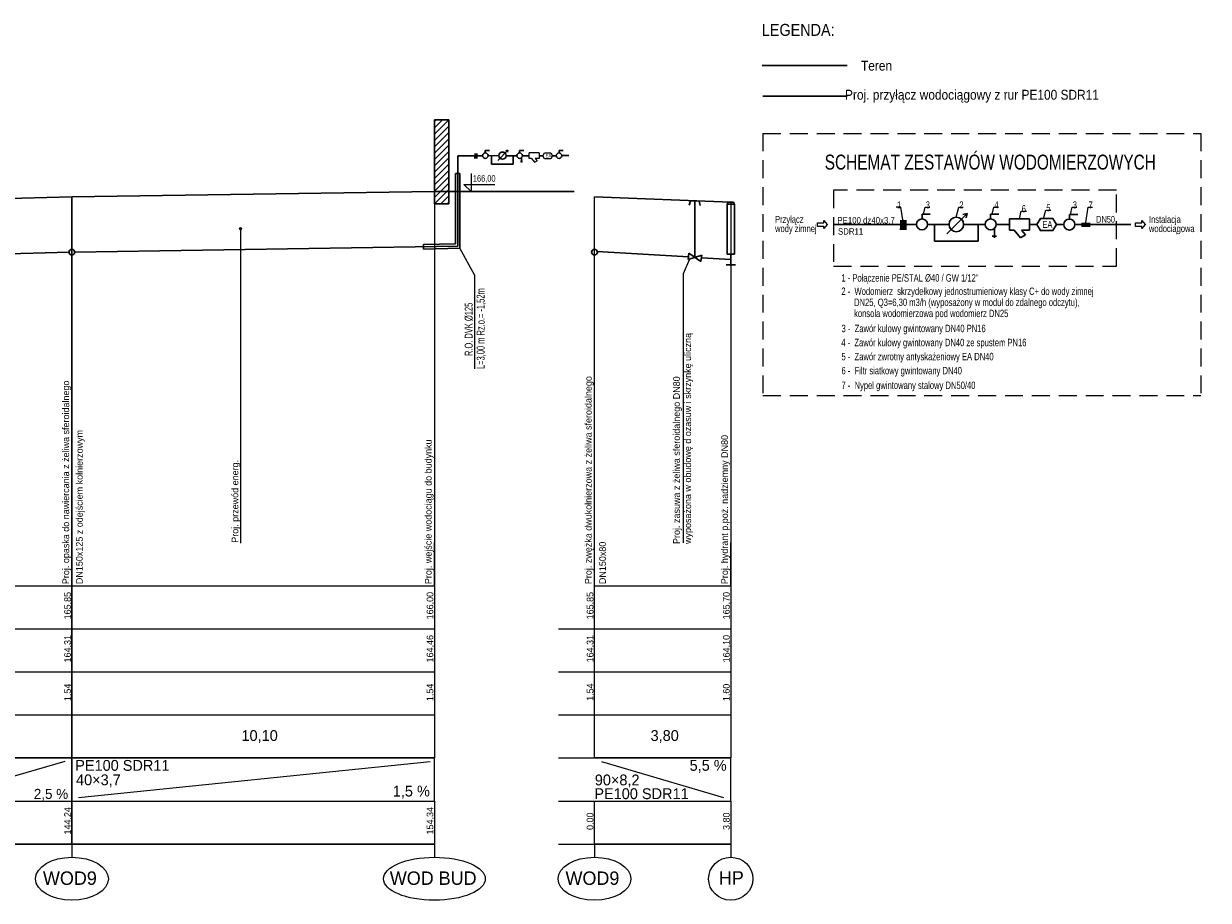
# Model space of a CAD drawing. Header units: inches. Extents: x 0 to 185929, y -58770 to -34318.
# Tile 5 of 5: x 152896 to 185929, y -58770 to -34318. Entities that reach past the tile are written whole.
import ezdxf
from ezdxf.enums import TextEntityAlignment as Align
from ezdxf.lldxf.tags import DXFTag

# ---------------------------------------------------------------- set-up
doc = ezdxf.new("R2010")
doc.units = ezdxf.units.IN
doc.header["$MEASUREMENT"] = 0
doc.linetypes.add('DASHED', pattern=[0.75, 0.5, -0.25])
for name, color, linetype in [('IS_Kolizje_-_opisy', 7, 'SOLID'), ('IS_Sieci_na_profilu', 7, 'SOLID'), ('IS_Tabelka_profilu', 7, 'SOLID'), ('IS_Tabelka_profilu_-_opisy', 7, 'SOLID'), ('IS_Teren_proj', 8, 'SOLID')]:
    doc.layers.add(name, color=color, linetype=linetype)
for name, color, linetype, lineweight in [('Q_kot_urz¹dzenia', 3, 'Continuous', 13), ('Q_kształtka', 7, 'Continuous', 0), ('Q_wod-wz-przewody', 150, 'Continuous', 13), ('Q_wz-przewody', 250, 'Continuous', 30), ('SN', 7, 'Continuous', 0)]:
    doc.layers.add(name, color=color, linetype=linetype, lineweight=lineweight)
doc.layers.add('Q_RO', color=160, linetype='Continuous', lineweight=18, true_color=0x003fff)
doc.styles.add('Q_txt_1-100', font='txt')
doc.styles.add('TOBIN TEXT', font='txt')
tags = doc.linetypes.add('SOLID', pattern=[10, 10, 0]).pattern_tags.tags
tags[6:7] = [DXFTag(74, 4), DXFTag(75, 0), DXFTag(340, '0'), DXFTag(46, 0.0), DXFTag(50, 0.0), DXFTag(44, 0.0), DXFTag(45, 0.0)]
tags[4:5] = [DXFTag(74, 4), DXFTag(75, 0), DXFTag(340, '0'), DXFTag(46, 0.0), DXFTag(50, 0.0), DXFTag(44, 0.0), DXFTag(45, 0.0)]

# ---------------------------------------------------------------- blocks, each defined once
blk = doc.blocks.new('A-R_1')
for p, q in [((-0.161, 0.087), (-0.461, 0.087)), ((-0.461, 0.087), (-0.461, -0.087)), ((0, 0), (-0.161, 0.192)), ((-0.161, 0.192), (-0.161, 0.087)), ((-0.161, -0.192), (0, 0)), ((-0.461, -0.087), (-0.161, -0.087)), ((-0.161, -0.087), (-0.161, -0.192))]:
    blk.add_line(p, q)
blk.add_point((0, 0))
blk = doc.blocks.new('*U7')
at = {"color": 7, "lineweight": 30, "ltscale": 3.78125}
for q in [(-0.097, 0.213, 0), (0.475, 0.538, 0)]:
    blk.add_line((-0.097, 0.538, 0), q, dxfattribs=at)
blk.add_circle((-0.097, -0.16, 0), 0.378, dxfattribs=at)

msp = doc.modelspace()

# ---------------------------------------------------------------- hatches: boundary and pattern name
at = {"layer": 'IS_Tabelka_profilu', "transparency": 33554687}
h = msp.add_hatch(dxfattribs=at)
h.set_pattern_fill('ANSI31', color=256, scale=1000, style=0)
h.set_pattern_definition([(45, (-5052, -50000), (-88.38835, 88.38835), [])])
h.paths.add_polyline_path([(164748, -39340), (164748, -39000), (164748, -37000), (164348, -37000), (164348, -39000), (164348, -39340)])
msp.add_hatch(color=256, dxfattribs=at).paths.add_polyline_path([(158973, -40036, 1), (158909, -40036, 1)])
at = {"layer": 'Q_wod-wz-przewody', "lineweight": 30, "ltscale": 98.415}
for points in [[(165461, -38064), (165461, -37936), (165554, -37936), (165554, -38064)], [(177331, -40048), (177331, -39791), (177517, -39791), (177517, -40048)], [(182386, -39865), (182643, -39865), (182643, -39991), (182386, -39991)]]:
    msp.add_hatch(color=7, dxfattribs=at).paths.add_polyline_path(points)

# ---------------------------------------------------------------- linework, layer by layer
at = {"color": 7, "lineweight": 30, "ltscale": 153.140625}
for p, q in [((165768, -37857), (165768, -37923)), ((165768, -37857), (165883, -37857)), ((166115, -38130), (166398, -37847)), ((166398, -37847), (166339, -37862)), ((166398, -37847), (166383, -37906)), ((166725, -37857), (166725, -37923)), ((166725, -37857), (166841, -37857)), ((166809, -38161), (166748, -38161)), ((166778, -38053), (166778, -38188)), ((177945, -39634, -19), (177945, -39765, -19)), ((177945, -39634, -19), (178176, -39634, -19)), ((178639, -40179, -19), (179205, -39613, -19)), ((179205, -39613, -19), (179086, -39643, -19)), ((179205, -39613, -19), (179175, -39732, -19)), ((179859, -39634, -19), (179859, -39765, -19)), ((179859, -39634, -19), (180090, -39634, -19)), ((180027, -40241, -19), (179905, -40241, -19)), ((179966, -40026, -19), (179966, -40295, -19))]:
    msp.add_line(p, q, dxfattribs=at)
for centre, radius in [((165768, -37998), 76.6), ((166246, -37998), 101), ((177945, -39916, -19), 153), ((178902, -39916, -19), 203)]:
    msp.add_circle(centre, radius, dxfattribs=at)
at = {"color": 7, "lineweight": 30, "ltscale": 153.140625, "extrusion": (0, 0, -1)}
for centre, radius in [((-166725, -37998), 76.6), ((-179859, -39916, 19), 153)]:
    msp.add_circle(centre, radius, dxfattribs=at)
at = {"layer": 'IS_Kolizje_-_opisy', "color": 7, "lineweight": 20, "ltscale": 10}
for p, q in [((158941, -40068), (158943, -48804)), ((171458, -40884), (171287, -41294)), ((171287, -41294), (171287, -42056)), ((171287, -42056), (171283, -48796))]:
    msp.add_line(p, q, dxfattribs=at)
at = {"layer": 'IS_Sieci_na_profilu', "color": 5, "lineweight": 30, "ltscale": 10}
for p, q in [((173510, -36340), (175859, -36340)), ((164998, -40521), (164998, -38000)), ((165461, -38000), (164998, -38000)), ((165554, -38000), (165691, -38000)), ((166987, -38000), (166801, -38000)), ((167269, -38000), (167370, -38000)), ((167746, -38000), (167642, -38000)), ((168094, -37999), (167900, -37999)), ((172512, -39380), (172532, -39300)), ((172532, -39300), (172692, -39300)), ((172692, -39300), (172712, -39380)), ((172512, -40745), (172512, -39350)), ((172512, -39350), (172712, -39350)), ((172712, -39350), (172712, -40745)), ((154321, -40689), (164998, -40521)), ((150216, -40790), (154161, -40692)), ((168890, -40674), (171431, -40825)), ((171606, -40835), (171615, -40836)), ((171792, -40846), (172612, -40895)), ((172512, -40745), (172712, -40745)), ((172612, -40745), (172612, -41045)), ((172742, -41045), (172482, -41045))]:
    msp.add_line(p, q, dxfattribs=at)
at = {"layer": 'IS_Sieci_na_profilu', "lineweight": 30, "ltscale": 10}
for p, q in [((164348, -37000), (164348, -39340)), ((164748, -37000), (164348, -37000)), ((164748, -39340), (164748, -37000)), ((164348, -38000), (164348, -39340)), ((164348, -38000), (164348, -38000)), ((164348, -38000), (164348, -39340)), ((164348, -38000), (164348, -38000)), ((164348, -38000), (164348, -39340)), ((164348, -38000), (164348, -38000)), ((164348, -38000), (164348, -39340)), ((164348, -38000), (164348, -38000)), ((164348, -38000), (164348, -39340)), ((164348, -38000), (164348, -38000)), ((164348, -38000), (164348, -38000)), ((164748, -39340), (164748, -38000)), ((164748, -39340), (164748, -38000)), ((164748, -39340), (164748, -38000)), ((164748, -39340), (164748, -38000)), ((164748, -39340), (164748, -38000)), ((164348, -39000), (168248, -39000)), ((164748, -39000), (168248, -39000)), ((164748, -39000), (168248, -39000)), ((164748, -39000), (168248, -39000)), ((164748, -39000), (168248, -39000)), ((164748, -39000), (168248, -39000)), ((171457, -39376), (171491, -39257)), ((171491, -39257), (171731, -39264)), ((171612, -40833), (171611, -39260)), ((171731, -39264), (171757, -39385)), ((164348, -39340), (164348, -39340)), ((164348, -39340), (164748, -39340)), ((164348, -39340), (164348, -39340)), ((164348, -39340), (164748, -39340)), ((164348, -39340), (164348, -39340)), ((164348, -39340), (164748, -39340)), ((164348, -39340), (164348, -39340)), ((164348, -39340), (164748, -39340)), ((164348, -39340), (164348, -39340)), ((164348, -39340), (164748, -39340)), ((164348, -39340), (164348, -39340)), ((164348, -39340), (164748, -39340)), ((164748, -39340), (164748, -39340)), ((164748, -39340), (164748, -39340)), ((164748, -39340), (164748, -39340)), ((164748, -39340), (164748, -39340)), ((164748, -39340), (164748, -39340)), ((164748, -39340), (164748, -39340)), ((171447, -40718), (171420, -40896)), ((171420, -40896), (171803, -40771)), ((171420, -40896), (171420, -40896)), ((171776, -40949), (171447, -40718)), ((171803, -40771), (171776, -40949))]:
    msp.add_line(p, q, dxfattribs=at)
at = {"layer": 'IS_Sieci_na_profilu', "color": 7, "lineweight": 30, "ltscale": 10}
for p, q in [((164935, -40460), (164935, -38500)), ((164935, -38500), (165060, -38500)), ((165060, -40581), (165060, -38500)), ((164045, -40478), (164935, -40460)), ((164045, -40478), (164045, -40603)), ((164045, -40603), (165060, -40583))]:
    msp.add_line(p, q, dxfattribs=at)
at = {"layer": 'IS_Sieci_na_profilu', "lineweight": 13, "ltscale": 10}
for p, q in [((165372, -38500), (165372, -39000)), ((165372, -38500), (165372, -39000)), ((165372, -38500), (165372, -39000)), ((165372, -38500), (165372, -39000)), ((165372, -38500), (165372, -39000)), ((165372, -38500), (165372, -39000)), ((165372, -39000), (165172, -38800)), ((165172, -38800), (166030, -38800)), ((165372, -39000), (165172, -38800)), ((165172, -38800), (166030, -38800)), ((165372, -39000), (165172, -38800)), ((165172, -38800), (166030, -38800)), ((165372, -39000), (165172, -38800)), ((165172, -38800), (166030, -38800)), ((165372, -39000), (165172, -38800)), ((165172, -38800), (166030, -38800)), ((165372, -39000), (165172, -38800)), ((165172, -38800), (166030, -38800))]:
    msp.add_line(p, q, dxfattribs=at)
at = {"layer": 'IS_Sieci_na_profilu', "lineweight": 30, "ltscale": 10}
for centre in [(154241, -40690), (168812, -40690)]:
    msp.add_ellipse(centre, major_axis=(80, 0), ratio=1, dxfattribs=at)
at = {"layer": 'IS_Tabelka_profilu', "color": 7}
msp.add_line((164935, -39000), (164935, -38500), dxfattribs=at)
at = {"layer": 'IS_Tabelka_profilu', "lineweight": 9, "ltscale": 10}
for p, q in [((154241, -39150), (154241, -50000)), ((154241, -50000), (154241, -39150)), ((164348, -39000), (164348, -50000)), ((168812, -50000), (168812, -39150)), ((172612, -39300), (172612, -50000)), ((154241, -50000), (154241, -48800)), ((164348, -50000), (164348, -48800)), ((168812, -50000), (168812, -48800)), ((172612, -50000), (172612, -48800)), ((149940, -50000), (158380, -50000)), ((154241, -50000), (154241, -56000)), ((154241, -56000), (154241, -50000)), ((158380, -50000), (163900, -50000)), ((163900, -50000), (164348, -50000)), ((164348, -50000), (164348, -54800)), ((168812, -54800), (168812, -50000)), ((168812, -50000), (172612, -50000)), ((172612, -50000), (172612, -54800)), ((149940, -51200), (158380, -51200)), ((158380, -51200), (163900, -51200)), ((163900, -51200), (164348, -51200)), ((167812, -51200), (168812, -51200)), ((168812, -51200), (172612, -51200)), ((149940, -52400), (158380, -52400)), ((158380, -52400), (163900, -52400)), ((163900, -52400), (164348, -52400)), ((167812, -52400), (168812, -52400)), ((168812, -52400), (172612, -52400)), ((149940, -53600), (158380, -53600)), ((158380, -53600), (163900, -53600)), ((163900, -53600), (164348, -53600)), ((167812, -53600), (168812, -53600)), ((168812, -53600), (172612, -53600)), ((158380, -54800), (149940, -54800)), ((150216, -54800), (158380, -54800)), ((158380, -54800), (158380, -54800)), ((163900, -54800), (158380, -54800)), ((158380, -54800), (163900, -54800)), ((163900, -54800), (163900, -54800)), ((164348, -54800), (163900, -54800)), ((163900, -54800), (164348, -54800)), ((164348, -56000), (164348, -54800)), ((167812, -54800), (168812, -54800)), ((172612, -54800), (168812, -54800)), ((168812, -54800), (172612, -54800)), ((172612, -56000), (172612, -54800)), ((172612, -54800), (172612, -54800)), ((149940, -56000), (158380, -56000)), ((149940, -56000), (158380, -56000)), ((154241, -56000), (154241, -57200)), ((154241, -57200), (154241, -56000)), ((158380, -56000), (163900, -56000)), ((158380, -56000), (163900, -56000)), ((163900, -56000), (164348, -56000)), ((163900, -56000), (164348, -56000)), ((164348, -56000), (164348, -57200)), ((167812, -56000), (168812, -56000)), ((168812, -57200), (168812, -56000)), ((168812, -56000), (172612, -56000)), ((168812, -56000), (172612, -56000)), ((172612, -56000), (172612, -57200)), ((158380, -57200), (149940, -57200)), ((149940, -57200), (158380, -57200)), ((158380, -57200), (158380, -57200)), ((163900, -57200), (158380, -57200)), ((158380, -57200), (163900, -57200)), ((163900, -57200), (163900, -57200)), ((164348, -57200), (163900, -57200)), ((163900, -57200), (164348, -57200)), ((167812, -57200), (168812, -57200)), ((172612, -57200), (168812, -57200)), ((168812, -57200), (172612, -57200)), ((172612, -57200), (172612, -57200))]:
    msp.add_line(p, q, dxfattribs=at)
at = {"layer": 'IS_Tabelka_profilu'}
for p, q in [((154241, -57200), (154241, -57569)), ((164348, -57200), (164348, -57569)), ((168812, -57200), (168812, -57569)), ((172612, -57200), (172612, -57569))]:
    msp.add_line(p, q, dxfattribs=at)
msp.add_circle((158941, -40036), 32, dxfattribs=at)
at = {"layer": 'IS_Tabelka_profilu_-_opisy', "linetype": 'Continuous', "ltscale": 0.98415}
for p, q in [((177351, -39434, -19), (177226, -39434, -19)), ((177415, -39791, -19), (177351, -39434, -19)), ((177983, -39634, -19), (178036, -39434, -19)), ((178036, -39434, -19), (178160, -39434, -19)), ((178899, -39714, -19), (178973, -39435, -19)), ((178973, -39435, -19), (179097, -39435, -19)), ((179902, -39634, -19), (179950, -39434, -19)), ((179950, -39434, -19), (180074, -39434, -19)), ((180665, -39763, -19), (180712, -39543, -19)), ((180712, -39543, -19), (180862, -39543, -19)), ((181335, -39752, -19), (181398, -39516, -19)), ((181398, -39516, -19), (181539, -39516, -19)), ((182082, -39637, -19), (182135, -39436, -19)), ((182135, -39436, -19), (182259, -39436, -19)), ((182515, -39865, -19), (182575, -39436, -19)), ((182575, -39436, -19), (182699, -39436, -19))]:
    msp.add_line(p, q, dxfattribs=at)
at = {"layer": 'IS_Tabelka_profilu_-_opisy', "lineweight": 9, "ltscale": 10}
for p, q in [((150382, -55944), (154053, -54890)), ((154424, -55900), (164229, -54900)), ((169012, -54900), (172407, -55900))]:
    msp.add_line(p, q, dxfattribs=at)
for centre, major_axis, ratio in [((154241, -58169), (1015, 0), 0.591067), ((164348, -58169), (1420, 0), 0.422565), ((172612, -58169), (619, 0), 0.969916)]:
    msp.add_ellipse(centre, major_axis=major_axis, ratio=ratio, dxfattribs=at)
at = {"layer": 'IS_Tabelka_profilu_-_opisy', "color": 7, "lineweight": 9, "ltscale": 10}
msp.add_ellipse((168812, -58170), major_axis=(1015, 0), ratio=0.591067, dxfattribs=at)
at = {"layer": 'IS_Teren_proj', "lineweight": 30, "ltscale": 10}
for p, q in [((173491, -35485), (175859, -35485)), ((150216, -39250), (154241, -39150)), ((154241, -39150), (164348, -39000)), ((168812, -39150), (172612, -39300))]:
    msp.add_line(p, q, dxfattribs=at)
at = {"layer": 'Q_kot_urz¹dzenia', "color": 7, "ltscale": 4.92075}
for p, q in [((167269, -37922), (166987, -37922)), ((166987, -38078), (166987, -37922)), ((167269, -37922), (167269, -38078)), ((167052, -38078), (166987, -38078)), ((167052, -38078), (167141, -38184)), ((167141, -38184), (167212, -38145)), ((167269, -38078), (167156, -38078)), ((167156, -38078), (167212, -38145))]:
    msp.add_line(p, q, dxfattribs=at)
at = {"layer": 'Q_kot_urz¹dzenia', "color": 7, "lineweight": 30, "ltscale": 4.92075}
for p, q in [((180946, -39763, -19), (180383, -39763, -19)), ((180383, -40076, -19), (180383, -39763, -19)), ((180946, -39763, -19), (180946, -40076, -19)), ((180513, -40076, -19), (180383, -40076, -19)), ((180513, -40076, -19), (180691, -40288, -19)), ((180691, -40288, -19), (180833, -40210, -19)), ((180946, -40076, -19), (180721, -40076, -19)), ((180721, -40076, -19), (180833, -40210, -19))]:
    msp.add_line(p, q, dxfattribs=at)
at = {"layer": 'Q_kształtka', "color": 0, "linetype": 'DASHED', "ltscale": 1000}
for p, q in [((173510, -37378, 2), (185724, -37378, 2)), ((173510, -37378, 2), (173510, -44687, 2)), ((185724, -37378, 2), (185724, -44687, 2)), ((175479, -38965, -19), (175479, -41080, -19)), ((183365, -38965, -19), (175479, -38965, -19)), ((183365, -41080, -19), (183365, -38965, -19)), ((175479, -41080, -19), (183365, -41080, -19)), ((173510, -44687, 2), (185724, -44687, 2))]:
    msp.add_line(p, q, dxfattribs=at)
at = {"layer": 'Q_RO', "color": 7, "lineweight": 13}
for p, q in [((165480, -41342), (165060, -40581)), ((165480, -43946), (165480, -41342))]:
    msp.add_line(p, q, dxfattribs=at)
at = {"layer": 'Q_wod-wz-przewody', "color": 7, "lineweight": 30, "ltscale": 98.415}
for p, q in [((165503, -37936), (165503, -38064)), ((165461, -38064), (165554, -38064)), ((177415, -39791, -19), (177415, -40048, -19)), ((177331, -40048, -19), (177517, -40048, -19))]:
    msp.add_line(p, q, dxfattribs=at)
at = {"layer": 'Q_wz-przewody', "color": 7, "ltscale": 98.415}
for p, q in [((165554, -38000), (165503, -38000)), ((177517, -39920, -19), (177415, -39920, -19))]:
    msp.add_line(p, q, dxfattribs=at)
at = {"layer": 'Q_wz-przewody', "ltscale": 98.415}
for p, q in [((165844, -37998), (166145, -38000)), ((165944, -38000), (165944, -38232)), ((165944, -38232), (166549, -38232)), ((166348, -38000), (166549, -38000)), ((166648, -38000), (166549, -38000)), ((166549, -38000), (166549, -38232)), ((177331, -39920, -19), (175479, -39920, -19)), ((177517, -39920, -19), (177768, -39920, -19)), ((178122, -39920, -19), (178699, -39920, -19)), ((178297, -39920, -19), (178297, -40385, -19)), ((179104, -39920, -19), (179507, -39920, -19)), ((179706, -39920, -19), (179507, -39920, -19)), ((179507, -39920, -19), (179507, -40385, -19)), ((180383, -39920, -19), (180012, -39920, -19)), ((180946, -39920, -19), (181149, -39920, -19)), ((181902, -39920, -19), (181693, -39920, -19)), ((182483, -39919, -19), (182208, -39919, -19)), ((183765, -39919, -19), (182483, -39919, -19)), ((178297, -40385, -19), (179507, -40385, -19))]:
    msp.add_line(p, q, dxfattribs=at)
at = {"layer": 'SN', "linetype": 'Continuous', "lineweight": 13, "ltscale": 98.415, "flags": 128}
for points in [[(167467, -38084), (167418, -38084), (167370, -38000), (167418, -37916), (167593, -37916)], [(167572, -37916), (167593, -37916), (167642, -38000), (167593, -38084), (167445, -38084)]]:
    msp.add_lwpolyline(points, dxfattribs=at)
at = {"layer": 'SN', "linetype": 'Continuous', "lineweight": 30, "ltscale": 98.415, "elevation": -19, "flags": 128}
for points in [[(181343, -40088), (181246, -40088), (181149, -39920), (181246, -39752), (181596, -39752)], [(181553, -39752), (181596, -39752), (181693, -39920), (181596, -40088), (181299, -40088)]]:
    msp.add_lwpolyline(points, dxfattribs=at)

# ---------------------------------------------------------------- block references
at = {"color": 7, "lineweight": 30, "ltscale": 153.140625}
for p, xscale, yscale, zscale in [((167843, -37968, 0), 202.5, 202.5, 202.5), ((182094, -39855, -19), 405, 405, 405)]:
    msp.add_blockref('*U7', p, dxfattribs=dict(at, xscale=xscale, yscale=yscale, zscale=zscale))
at = {"layer": 'IS_Tabelka_profilu_-_opisy', "linetype": 'Continuous', "ltscale": 0.405, "xscale": 577.3445244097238, "yscale": -577.3445241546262, "zscale": 577.344524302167}
for p in [(175301, -39920, -19), (184167, -39920, -19)]:
    msp.add_blockref('A-R_1', p, dxfattribs=at)

# ---------------------------------------------------------------- texts
at = {"color": 18, "true_color": 0x000000, "insert": (179849, -38393, -2), "char_height": 416.62, "attachment_point": 8, "line_spacing_factor": 1.08}
msp.add_mtext('\\fArial Narrow|b0|i0|c238238|p39;\\H1x;\\W0.9;SCHEMAT ZESTAWÓW WODOMIERZOWYCH', dxfattribs=at)
at = {"layer": 'IS_Kolizje_-_opisy', "linetype": 'Continuous', "ltscale": 10}
for s, p in [('wyposażona w obudowę d ozasuw i skrzynkę uliczną', (171506, -48830)), ('Proj. zwężka dwukołnierzowa z żeliwa sferoidalnego', (168733, -49950)), ('Proj. opaska do nawiercania z żeliwa sferoidalnego ', (154163, -49950)), ('Proj. zasuwa z żeliwa sferoidalnego DN80', (171193, -48830)), ('DN150x125 z odejściem kołnierzowym', (154542, -49950)), ('Proj. wejście wodociągu do budynku', (164270, -49950)), ('Proj. hydrant p.poż. nadziemny DN80', (172533, -49950)), ('Proj. przewód energ.', (158881, -48796)), ('DN150x80', (169130, -49950))]:
    msp.add_text(s, height=187.2, rotation=90, dxfattribs=at).set_placement(p)
at = {"layer": 'IS_Sieci_na_profilu', "style": 'Q_txt_1-100', "width": 0.9}
msp.add_text('LEGENDA:', height=333.5, dxfattribs=at).set_placement((173479, -34657))
for s, height, p in [('Teren', 275.6, (176677, -35489, 3529594)), ('Proj. przyłącz wodociągowy z rur PE100 SDR11', 275.59, (179338, -36300, 3529594))]:
    msp.add_text(s, height=height, dxfattribs=at).set_placement(p, align=Align.MIDDLE_CENTER)
at = {"layer": 'IS_Sieci_na_profilu', "ltscale": 10, "insert": (165422, -38757), "char_height": 180, "attachment_point": 7}
msp.add_mtext('\\fArial Narrow|b0|i0;166,00', dxfattribs=at)
msp.add_mtext('\\fArial Narrow|b0|i0;166,00', dxfattribs=at)
msp.add_mtext('\\fArial Narrow|b0|i0;166,00', dxfattribs=at)
msp.add_mtext('\\fArial Narrow|b0|i0;166,00', dxfattribs=at)
msp.add_mtext('\\fArial Narrow|b0|i0;166,00', dxfattribs=at)
at = {"layer": 'IS_Tabelka_profilu_-_opisy', "color": 7, "linetype": 'Continuous', "ltscale": 10}
for s, p in [('165,85', (154212, -50934)), ('165,85', (168783, -50934)), ('165,70', (172583, -50934))]:
    msp.add_text(s, height=187.2, rotation=90, dxfattribs=at).set_placement(p)
at = {"layer": 'IS_Tabelka_profilu_-_opisy', "linetype": 'Continuous', "ltscale": 10}
for s, p in [('166,00', (164319, -50934)), ('164,31', (154212, -52135)), ('164,46', (164319, -52135)), ('164,31', (168783, -52134)), ('164,10', (172583, -52134)), ('1,54', (154212, -53215)), ('1,54', (164319, -53215)), ('1,54', (168783, -53207)), ('1,60', (172583, -53215)), ('144,24', (154212, -56935)), ('154,34', (164319, -56934)), ('0,00', (168783, -56808)), ('3,80', (172583, -56808))]:
    msp.add_text(s, height=187.2, rotation=90, dxfattribs=at).set_placement(p)
for s, height, p in [('10,10', 302.4, (158969, -54325)), ('3,80', 302.4, (170376, -54325)), ('PE100 SDR11', 302.4, (154332, -55158)), ('5,5 %', 302.4, (171465, -55158)), ('40×3,7', 302.4, (154355, -55560)), ('90×8,2', 302.4, (168821, -55564)), ('2,5 %', 280, (153178, -55942)), ('1,5 %', 302.4, (163188, -55875)), ('PE100 SDR11', 302.4, (168808, -55947)), ('WOD9', 374.4, (153433, -58339)), ('WOD BUD', 374.4, (163105, -58339)), ('HP', 374.4, (172281, -58332))]:
    msp.add_text(s, height=height, dxfattribs=at).set_placement(p)
at = {"layer": 'IS_Tabelka_profilu_-_opisy', "color": 7, "linetype": 'Continuous', "ltscale": 10}
msp.add_text('WOD9', height=374.4, dxfattribs=at).set_placement((168004, -58340))
at = {"layer": 'IS_Tabelka_profilu_-_opisy', "linetype": 'Continuous', "ltscale": 0.01}
for s, insert, char_height, attachment_point, line_spacing_factor in [('\\fArial Narrow|b0|i0|c238238|p39;\\H1x;\\W0.9;EA', (167446, -37950), 98.08, 1, 0.6), ('\\fArial Narrow|b0|i0|c238238|p39;\\H1x;\\W0.9;1', (177247, -39472, -19), 196.16, 7, 0.6), ('\\fArial Narrow|b0|i0|c238238|p39;\\H1x;\\W0.9;3', (178048, -39472, -19), 196.16, 7, 0.6), ('\\fArial Narrow|b0|i0|c238238|p39;\\H1x;\\W0.9;2', (178986, -39472, -19), 196.16, 7, 0.6), ('\\fArial Narrow|b0|i0|c238238|p39;\\H1x;\\W0.9;4', (179962, -39472, -19), 196.16, 7, 0.6), ('\\fArial Narrow|b0|i0|c238238|p39;\\H1x;\\W0.9;3', (182148, -39473, -19), 196.16, 7, 0.6), ('{\\W0.9;\\fArial Narrow|b0|i0|c158|p39;7}', (182588, -39473, -19), 196.16, 7, 0.6), ('\\fArial Narrow|b0|i0|c238238|p39;\\H1x;\\W0.9;6', (180725, -39581, -19), 196.16, 7, 0.6), ('\\fArial Narrow|b0|i0|c238238|p39;\\H1x;\\W0.9;5', (181411, -39554, -19), 196.16, 7, 0.6), ('\\fArial Narrow|b0|i0|c238238|p39;\\H1x;\\W0.9;Przyłącz', (173848, -39933, -19), 196.16, 7, 0.6), ('\\fArial Narrow|b0|i0|c238238|p39;\\H1x;\\W0.9;EA', (181301, -39819, -19), 196.16, 1, 0.6), ('\\fArial Narrow|b0|i0|c238238|p39;\\H1x;\\W0.9;wodociągowa', (184273, -40190, -19), 196.16, 7, 0.6), ('\\fArial Narrow|b0|i0|c238238|p39;\\H1x;\\W0.9;Instalacja', (184273, -39934, -19), 196.16, 7, 0.6), ('\\fArial Narrow|b0|i0|c238238|p39;\\H1x;\\W0.9;wody zimnej', (173848, -40190, -19), 196.16, 7, 0.6), ('{\\W0.9;\\fArial Narrow|b0|i0|c158|p39;1 - Połączenie PE/STAL %%c40 / GW 1/12"}', (175696, -41574, 111), 205.74, 7, 0.6), ('{\\W0.9;\\fArial Narrow|b0|i0|c158|p39;2 -  Wodomierz  skrzydełkowy jednostrumieniowy klasy C+ do wody zimnej \\P      DN25, Q3=6,30 m3/h (wyposażony w moduł do zdalnego odczytu),\\P      konsola wodomierzowa pod wodomierz DN25\\P     }', (175697, -42872, 111), 205.74, 7, 0.9), ('{\\W0.9;\\fArial Narrow|b0|i0|c158|p39;3 -  Zawór kulowy gwintowany DN40 PN16}', (175701, -42984, 111), 205.74, 7, 0.6), ('{\\W0.9;\\fArial Narrow|b0|i0|c158|p39;4 -  Zawór kulowy gwintowany DN40 ze spustem PN16}', (175695, -43376, 111), 205.74, 7, 1.2), ('{\\W0.9;\\fArial Narrow|b0|i0|c158|p39;5 -  Zawór zwrotny antyskażeniowy EA DN40}', (175699, -43768, 111), 205.74, 7, 0.6), ('{\\W0.9;\\fArial Narrow|b0|i0|c158|p39;6 -  Filtr siatkowy gwintowany DN40}', (175699, -44160, 111), 205.74, 7, 0.6), ('{\\W0.9;\\fArial Narrow|b0|i0|c158|p39;7 -  Nypel gwintowany stalowy DN50/40}', (175699, -44569, 111), 205.74, 7, 0.6)]:
    msp.add_mtext(s, dxfattribs=dict(at, insert=insert, char_height=char_height, attachment_point=attachment_point, line_spacing_factor=line_spacing_factor))
at = {"layer": 'IS_Tabelka_profilu_-_opisy', "color": 7, "linetype": 'Continuous', "ltscale": 0.01, "insert": (182803, -39868, -19), "char_height": 181.36, "attachment_point": 7, "line_spacing_factor": 0.72}
msp.add_mtext('{\\W0.9;\\fArial Narrow|b0|i0|c158|p39;DN50}', dxfattribs=at)
at = {"layer": 'Q_RO', "color": 7, "linetype": 'Continuous', "lineweight": 13, "width": 0.7}
for s, p in [('L=3,00 m Rz.o.= -1,52m', (165749, -43950)), ('R.O. DVK Ø125 ', (165415, -43588))]:
    msp.add_text(s, height=223.2, rotation=90, dxfattribs=at).set_placement(p)
at = {"layer": 'SN', "linetype": 'Continuous', "style": 'TOBIN TEXT', "width": 0.9}
msp.add_text('SDR11', height=181.4, dxfattribs=at).set_placement((175602, -40203, -19))
at = {"layer": 'SN', "linetype": 'Continuous', "insert": (175586, -39926, -19), "char_height": 181.36, "attachment_point": 7, "line_spacing_factor": 0.6, "style": 'TOBIN TEXT'}
msp.add_mtext('{\\W0.9;PE100 dz40x3,7}', dxfattribs=at)

doc.saveas('drawing.dxf')
